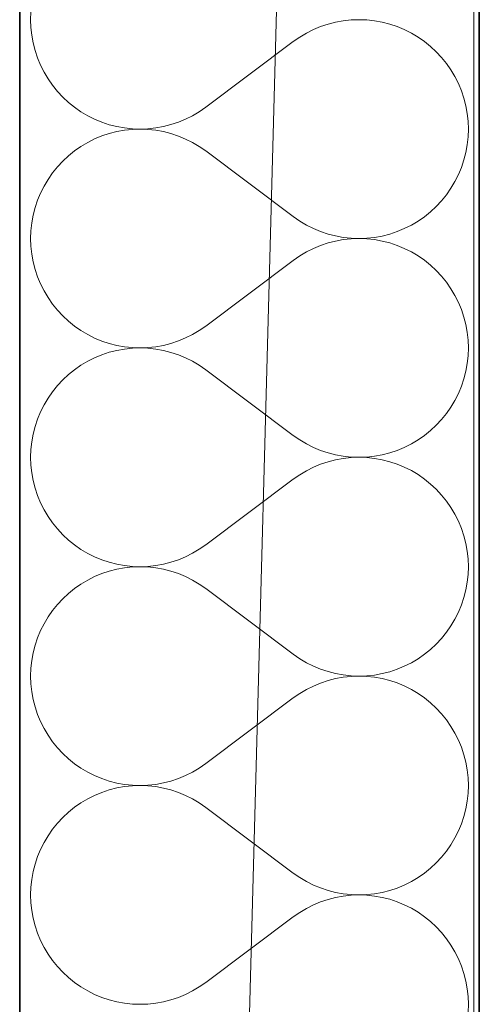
# Model space of a CAD drawing. Header units: millimetres. Extents: x -34676 to 172266, y 39940 to 476087.
# Tile 52 of 256: x 20168 to 20328, y 278903 to 279246. Entities that reach past the tile are written whole.
import ezdxf

# ---------------------------------------------------------------- set-up
doc = ezdxf.new("R2010")
doc.units = ezdxf.units.MM
doc.header["$MEASUREMENT"] = 0
for name, color, linetype in [('#podkład', 252, 'Continuous'), ('- A - ocieplenie', 7, 'Continuous'), ('Konstrukcja - Stropy', 7, 'Continuous')]:
    doc.layers.add(name, color=color, linetype=linetype)

# ---------------------------------------------------------------- blocks, each defined once
blk = doc.blocks.new('UHYGFFFF')
at = {"layer": '- A - ocieplenie', "color": 252, "linetype": 'Continuous', "lineweight": 35, "ltscale": 100}
for p, q in [((19777.48, 387506.86), (19777.48, 382744.35)), ((19937.48, 382893.65), (19937.48, 387506.86))]:
    blk.add_line(p, q, dxfattribs=at)
at = {"layer": '- A - ocieplenie', "color": 252, "linetype": 'Continuous', "lineweight": 13, "ltscale": 100}
for p, q in [((19781.38, 385388.53), (19781.29, 385385.81)), ((19781.29, 385385.81), (19781.38, 385383.09)), ((19890.13, 385385.42), (19887.45, 385384.93)), ((19892.83, 385385.71), (19890.13, 385385.42)), ((19895.55, 385385.81), (19892.83, 385385.71)), ((19898.27, 385385.72), (19895.55, 385385.81)), ((19900.97, 385385.43), (19898.27, 385385.72)), ((19903.65, 385384.94), (19900.97, 385385.43)), ((19781.38, 385383.09), (19781.68, 385380.39)), ((19879.72, 385382.35), (19877.29, 385381.14)), ((19882.23, 385383.4), (19879.72, 385382.35)), ((19884.81, 385384.26), (19882.23, 385383.4)), ((19887.45, 385384.93), (19884.81, 385384.26)), ((19906.29, 385384.27), (19903.65, 385384.94)), ((19908.87, 385383.42), (19906.29, 385384.27)), ((19911.38, 385382.38), (19908.87, 385383.42)), ((19913.82, 385381.16), (19911.38, 385382.38)), ((19781.68, 385380.39), (19782.16, 385377.71)), ((19874.95, 385379.74), (19872.72, 385378.19)), ((19877.29, 385381.14), (19874.95, 385379.74)), ((19916.16, 385379.77), (19913.82, 385381.16)), ((19918.39, 385378.22), (19916.16, 385379.77)), ((19782.16, 385377.71), (19782.83, 385375.07)), ((19782.83, 385375.07), (19783.69, 385372.49)), ((19872.72, 385378.19), (19842.24, 385355.33)), ((19920.51, 385376.51), (19918.39, 385378.22)), ((19922.5, 385374.66), (19920.51, 385376.51)), ((19783.69, 385372.49), (19784.73, 385369.98)), ((19924.36, 385372.67), (19922.5, 385374.66)), ((19926.06, 385370.55), (19924.36, 385372.67)), ((19784.73, 385369.98), (19785.95, 385367.55)), ((19927.62, 385368.32), (19926.06, 385370.55)), ((19929.01, 385365.98), (19927.62, 385368.32)), ((19785.95, 385367.55), (19787.34, 385365.21)), ((19787.34, 385365.21), (19788.89, 385362.97)), ((19930.22, 385363.55), (19929.01, 385365.98)), ((19788.89, 385362.97), (19790.6, 385360.85)), ((19931.26, 385361.03), (19930.22, 385363.55)), ((19790.6, 385360.85), (19792.45, 385358.86)), ((19792.45, 385358.86), (19794.45, 385357.01)), ((19932.12, 385358.45), (19931.26, 385361.03)), ((19932.8, 385355.82), (19932.12, 385358.45)), ((19794.45, 385357.01), (19796.56, 385355.3)), ((19796.56, 385355.3), (19798.8, 385353.75)), ((19840.01, 385353.78), (19842.24, 385355.33)), ((19933.28, 385353.14), (19932.8, 385355.82)), ((19798.8, 385353.75), (19801.14, 385352.37)), ((19801.14, 385352.37), (19803.57, 385351.15)), ((19803.57, 385351.15), (19806.09, 385350.11)), ((19832.72, 385350.13), (19835.24, 385351.17)), ((19835.24, 385351.17), (19837.67, 385352.39)), ((19837.67, 385352.39), (19840.01, 385353.78)), ((19933.57, 385350.43), (19933.28, 385353.14)), ((19806.09, 385350.11), (19808.67, 385349.25)), ((19808.67, 385349.25), (19811.31, 385348.58)), ((19811.31, 385348.58), (19813.98, 385348.1)), ((19813.98, 385348.1), (19816.69, 385347.81)), ((19816.69, 385347.62), (19813.98, 385347.33)), ((19816.69, 385347.81), (19819.41, 385347.72)), ((19819.41, 385347.72), (19816.69, 385347.62)), ((19819.41, 385347.72), (19822.13, 385347.81)), ((19822.13, 385347.62), (19819.41, 385347.72)), ((19822.13, 385347.81), (19824.83, 385348.11)), ((19824.83, 385347.32), (19822.13, 385347.62)), ((19824.83, 385348.11), (19827.51, 385348.59)), ((19827.51, 385348.59), (19830.14, 385349.27)), ((19830.14, 385349.27), (19832.72, 385350.13)), ((19933.67, 385347.72), (19933.57, 385350.43)), ((19933.57, 385345), (19933.67, 385347.72)), ((19803.57, 385344.28), (19801.14, 385343.06)), ((19806.09, 385345.32), (19803.57, 385344.28)), ((19808.67, 385346.18), (19806.09, 385345.32)), ((19811.31, 385346.85), (19808.67, 385346.18)), ((19813.98, 385347.33), (19811.31, 385346.85)), ((19827.51, 385346.84), (19824.83, 385347.32)), ((19830.14, 385346.16), (19827.51, 385346.84)), ((19832.72, 385345.3), (19830.14, 385346.16)), ((19835.24, 385344.26), (19832.72, 385345.3)), ((19837.67, 385343.04), (19835.24, 385344.26)), ((19933.28, 385342.29), (19933.57, 385345)), ((19798.8, 385341.68), (19796.56, 385340.13)), ((19801.14, 385343.06), (19798.8, 385341.68)), ((19840.01, 385341.65), (19837.67, 385343.04)), ((19842.24, 385340.1), (19840.01, 385341.65)), ((19932.8, 385339.61), (19933.28, 385342.29)), ((19794.45, 385338.42), (19792.45, 385336.57)), ((19796.56, 385340.13), (19794.45, 385338.42)), ((19872.72, 385317.24), (19842.24, 385340.1)), ((19932.12, 385336.98), (19932.8, 385339.61)), ((19790.6, 385334.58), (19788.89, 385332.46)), ((19792.45, 385336.57), (19790.6, 385334.58)), ((19930.22, 385331.88), (19931.26, 385334.4)), ((19931.26, 385334.4), (19932.12, 385336.98)), ((19788.89, 385332.46), (19787.34, 385330.22)), ((19929.01, 385329.45), (19930.22, 385331.88)), ((19785.95, 385327.88), (19784.73, 385325.45)), ((19787.34, 385330.22), (19785.95, 385327.88)), ((19926.06, 385324.88), (19927.62, 385327.11)), ((19927.62, 385327.11), (19929.01, 385329.45)), ((19784.73, 385325.45), (19783.69, 385322.94)), ((19924.36, 385322.76), (19926.06, 385324.88)), ((19782.83, 385320.36), (19782.16, 385317.72)), ((19783.69, 385322.94), (19782.83, 385320.36)), ((19920.51, 385318.92), (19922.5, 385320.77)), ((19922.5, 385320.77), (19924.36, 385322.76)), ((19782.16, 385317.72), (19781.68, 385315.04)), ((19872.72, 385317.24), (19874.95, 385315.69)), ((19916.16, 385315.66), (19918.39, 385317.21)), ((19918.39, 385317.21), (19920.51, 385318.92)), ((19781.68, 385315.04), (19781.38, 385312.34)), ((19874.95, 385315.69), (19877.29, 385314.3)), ((19877.29, 385314.3), (19879.72, 385313.08)), ((19911.38, 385313.06), (19913.82, 385314.27)), ((19913.82, 385314.27), (19916.16, 385315.66)), ((19781.38, 385312.34), (19781.29, 385309.62)), ((19879.72, 385313.08), (19882.23, 385312.03)), ((19882.23, 385312.03), (19884.81, 385311.17)), ((19884.81, 385311.17), (19887.45, 385310.5)), ((19887.45, 385310.5), (19890.13, 385310.01)), ((19890.13, 385310.01), (19892.83, 385309.72)), ((19898.27, 385309.72), (19900.97, 385310)), ((19900.97, 385310), (19903.65, 385310.49)), ((19903.65, 385310.49), (19906.29, 385311.16)), ((19906.29, 385311.16), (19908.87, 385312.02)), ((19908.87, 385312.02), (19911.38, 385313.06)), ((19781.29, 385309.62), (19781.38, 385306.9)), ((19781.38, 385306.9), (19781.68, 385304.2)), ((19882.23, 385307.21), (19879.72, 385306.16)), ((19884.81, 385308.07), (19882.23, 385307.21)), ((19887.45, 385308.74), (19884.81, 385308.07)), ((19890.13, 385309.23), (19887.45, 385308.74)), ((19892.83, 385309.52), (19890.13, 385309.23)), ((19892.83, 385309.72), (19895.55, 385309.62)), ((19895.55, 385309.62), (19892.83, 385309.52)), ((19895.55, 385309.62), (19898.27, 385309.72)), ((19898.27, 385309.52), (19895.55, 385309.62)), ((19900.97, 385309.24), (19898.27, 385309.52)), ((19903.65, 385308.75), (19900.97, 385309.24)), ((19906.29, 385308.08), (19903.65, 385308.75)), ((19908.87, 385307.22), (19906.29, 385308.08)), ((19911.38, 385306.18), (19908.87, 385307.22)), ((19781.68, 385304.2), (19782.16, 385301.52)), ((19874.95, 385303.55), (19872.72, 385302)), ((19877.29, 385304.94), (19874.95, 385303.55)), ((19879.72, 385306.16), (19877.29, 385304.94)), ((19913.82, 385304.97), (19911.38, 385306.18)), ((19916.16, 385303.58), (19913.82, 385304.97)), ((19918.39, 385302.03), (19916.16, 385303.58)), ((19782.16, 385301.52), (19782.83, 385298.88)), ((19872.72, 385302), (19842.24, 385279.14)), ((19920.51, 385300.32), (19918.39, 385302.03)), ((19922.5, 385298.47), (19920.51, 385300.32)), ((19782.83, 385298.88), (19783.69, 385296.3)), ((19783.69, 385296.3), (19784.73, 385293.79)), ((19924.36, 385296.48), (19922.5, 385298.47)), ((19926.06, 385294.36), (19924.36, 385296.48)), ((19784.73, 385293.79), (19785.95, 385291.36)), ((19927.62, 385292.13), (19926.06, 385294.36)), ((19785.95, 385291.36), (19787.34, 385289.02)), ((19929.01, 385289.79), (19927.62, 385292.13)), ((19930.22, 385287.36), (19929.01, 385289.79)), ((19787.34, 385289.02), (19788.89, 385286.78)), ((19788.89, 385286.78), (19790.6, 385284.66)), ((19931.26, 385284.84), (19930.22, 385287.36)), ((19790.6, 385284.66), (19792.45, 385282.67)), ((19792.45, 385282.67), (19794.45, 385280.82)), ((19932.12, 385282.26), (19931.26, 385284.84)), ((19794.45, 385280.82), (19796.56, 385279.11)), ((19796.56, 385279.11), (19798.8, 385277.56)), ((19840.01, 385277.59), (19842.24, 385279.14)), ((19932.8, 385279.63), (19932.12, 385282.26)), ((19933.28, 385276.95), (19932.8, 385279.63)), ((19798.8, 385277.56), (19801.14, 385276.18)), ((19801.14, 385276.18), (19803.57, 385274.96)), ((19835.24, 385274.98), (19837.67, 385276.2)), ((19837.67, 385276.2), (19840.01, 385277.59)), ((19933.57, 385274.24), (19933.28, 385276.95)), ((19803.57, 385274.96), (19806.09, 385273.92)), ((19806.09, 385273.92), (19808.67, 385273.06)), ((19808.67, 385273.06), (19811.31, 385272.39)), ((19811.31, 385272.39), (19813.98, 385271.91)), ((19824.83, 385271.92), (19827.51, 385272.4)), ((19827.51, 385272.4), (19830.14, 385273.08)), ((19830.14, 385273.08), (19832.72, 385273.94)), ((19832.72, 385273.94), (19835.24, 385274.98)), ((19933.67, 385271.52), (19933.57, 385274.24)), ((19806.09, 385269.13), (19803.57, 385268.09)), ((19808.67, 385269.99), (19806.09, 385269.13)), ((19811.31, 385270.66), (19808.67, 385269.99)), ((19813.98, 385271.14), (19811.31, 385270.66)), ((19813.98, 385271.91), (19816.69, 385271.62)), ((19816.69, 385271.43), (19813.98, 385271.14)), ((19816.69, 385271.62), (19819.41, 385271.52)), ((19819.41, 385271.52), (19816.69, 385271.43)), ((19819.41, 385271.52), (19822.13, 385271.62)), ((19822.13, 385271.43), (19819.41, 385271.52)), ((19822.13, 385271.62), (19824.83, 385271.92)), ((19824.83, 385271.13), (19822.13, 385271.43)), ((19827.51, 385270.65), (19824.83, 385271.13)), ((19830.14, 385269.97), (19827.51, 385270.65)), ((19832.72, 385269.11), (19830.14, 385269.97)), ((19835.24, 385268.07), (19832.72, 385269.11)), ((19933.28, 385266.1), (19933.57, 385268.81)), ((19933.57, 385268.81), (19933.67, 385271.52)), ((19798.8, 385265.49), (19796.56, 385263.93)), ((19801.14, 385266.87), (19798.8, 385265.49)), ((19803.57, 385268.09), (19801.14, 385266.87)), ((19837.67, 385266.85), (19835.24, 385268.07)), ((19840.01, 385265.46), (19837.67, 385266.85)), ((19842.24, 385263.91), (19840.01, 385265.46)), ((19932.8, 385263.42), (19933.28, 385266.1)), ((19794.45, 385262.23), (19792.45, 385260.38)), ((19796.56, 385263.93), (19794.45, 385262.23)), ((19872.72, 385241.05), (19842.24, 385263.91)), ((19932.12, 385260.79), (19932.8, 385263.42)), ((19790.6, 385258.38), (19788.89, 385256.27)), ((19792.45, 385260.38), (19790.6, 385258.38)), ((19931.26, 385258.21), (19932.12, 385260.79)), ((19788.89, 385256.27), (19787.34, 385254.03)), ((19929.01, 385253.26), (19930.22, 385255.69)), ((19930.22, 385255.69), (19931.26, 385258.21)), ((19785.95, 385251.69), (19784.73, 385249.26)), ((19787.34, 385254.03), (19785.95, 385251.69)), ((19927.62, 385250.92), (19929.01, 385253.26)), ((19784.73, 385249.26), (19783.69, 385246.75)), ((19924.36, 385246.57), (19926.06, 385248.69)), ((19926.06, 385248.69), (19927.62, 385250.92)), ((19783.69, 385246.75), (19782.83, 385244.17)), ((19922.5, 385244.58), (19924.36, 385246.57)), ((19782.16, 385241.53), (19781.68, 385238.85)), ((19782.83, 385244.17), (19782.16, 385241.53)), ((19918.39, 385241.02), (19920.51, 385242.73)), ((19920.51, 385242.73), (19922.5, 385244.58)), ((19781.68, 385238.85), (19781.38, 385236.15)), ((19872.72, 385241.05), (19874.95, 385239.49)), ((19874.95, 385239.49), (19877.29, 385238.1)), ((19877.29, 385238.1), (19879.72, 385236.88)), ((19911.38, 385236.86), (19913.82, 385238.08)), ((19913.82, 385238.08), (19916.16, 385239.47)), ((19916.16, 385239.47), (19918.39, 385241.02)), ((19781.38, 385236.15), (19781.29, 385233.43)), ((19879.72, 385236.88), (19882.23, 385235.84)), ((19882.23, 385235.84), (19884.81, 385234.98)), ((19884.81, 385234.98), (19887.45, 385234.31)), ((19903.65, 385234.3), (19906.29, 385234.97)), ((19906.29, 385234.97), (19908.87, 385235.82)), ((19908.87, 385235.82), (19911.38, 385236.86)), ((19781.29, 385233.43), (19781.38, 385230.71)), ((19882.23, 385231.02), (19879.72, 385229.97)), ((19884.81, 385231.88), (19882.23, 385231.02)), ((19887.45, 385232.55), (19884.81, 385231.88)), ((19887.45, 385234.31), (19890.13, 385233.82)), ((19890.13, 385233.04), (19887.45, 385232.55)), ((19890.13, 385233.82), (19892.83, 385233.53)), ((19892.83, 385233.33), (19890.13, 385233.04)), ((19892.83, 385233.53), (19895.55, 385233.43)), ((19895.55, 385233.43), (19892.83, 385233.33)), ((19895.55, 385233.43), (19898.27, 385233.52)), ((19898.27, 385233.33), (19895.55, 385233.43)), ((19898.27, 385233.52), (19900.97, 385233.81)), ((19900.97, 385233.04), (19898.27, 385233.33)), ((19900.97, 385233.81), (19903.65, 385234.3)), ((19903.65, 385232.56), (19900.97, 385233.04)), ((19906.29, 385231.89), (19903.65, 385232.56)), ((19908.87, 385231.03), (19906.29, 385231.89)), ((19911.38, 385229.99), (19908.87, 385231.03)), ((19781.38, 385230.71), (19781.68, 385228.01)), ((19781.68, 385228.01), (19782.16, 385225.33)), ((19877.29, 385228.75), (19874.95, 385227.36)), ((19879.72, 385229.97), (19877.29, 385228.75)), ((19913.82, 385228.78), (19911.38, 385229.99)), ((19916.16, 385227.39), (19913.82, 385228.78)), ((19782.16, 385225.33), (19782.83, 385222.69)), ((19872.72, 385225.81), (19842.24, 385202.95)), ((19874.95, 385227.36), (19872.72, 385225.81)), ((19918.39, 385225.84), (19916.16, 385227.39)), ((19920.51, 385224.13), (19918.39, 385225.84)), ((19922.5, 385222.28), (19920.51, 385224.13)), ((19782.83, 385222.69), (19783.69, 385220.11)), ((19924.36, 385220.29), (19922.5, 385222.28)), ((19783.69, 385220.11), (19784.73, 385217.6)), ((19784.73, 385217.6), (19785.95, 385215.17)), ((19926.06, 385218.17), (19924.36, 385220.29)), ((19927.62, 385215.94), (19926.06, 385218.17)), ((19785.95, 385215.17), (19787.34, 385212.83)), ((19929.01, 385213.6), (19927.62, 385215.94)), ((19787.34, 385212.83), (19788.89, 385210.59)), ((19788.89, 385210.59), (19790.6, 385208.47)), ((19930.22, 385211.17), (19929.01, 385213.6)), ((19931.26, 385208.65), (19930.22, 385211.17)), ((19790.6, 385208.47), (19792.45, 385206.48)), ((19932.12, 385206.07), (19931.26, 385208.65)), ((19792.45, 385206.48), (19794.45, 385204.63)), ((19794.45, 385204.63), (19796.56, 385202.92)), ((19932.8, 385203.44), (19932.12, 385206.07)), ((19796.56, 385202.92), (19798.8, 385201.37)), ((19798.8, 385201.37), (19801.14, 385199.99)), ((19837.67, 385200.01), (19840.01, 385201.4)), ((19840.01, 385201.4), (19842.24, 385202.95)), ((19933.28, 385200.76), (19932.8, 385203.44)), ((19933.57, 385198.05), (19933.28, 385200.76)), ((19801.14, 385199.99), (19803.57, 385198.77)), ((19803.57, 385198.77), (19806.09, 385197.73)), ((19806.09, 385197.73), (19808.67, 385196.87)), ((19808.67, 385196.87), (19811.31, 385196.2)), ((19827.51, 385196.21), (19830.14, 385196.89)), ((19830.14, 385196.89), (19832.72, 385197.75)), ((19832.72, 385197.75), (19835.24, 385198.79)), ((19835.24, 385198.79), (19837.67, 385200.01)), ((19933.67, 385195.33), (19933.57, 385198.05)), ((19808.67, 385193.8), (19806.09, 385192.94)), ((19811.31, 385194.47), (19808.67, 385193.8)), ((19811.31, 385196.2), (19813.98, 385195.72)), ((19813.98, 385194.95), (19811.31, 385194.47)), ((19813.98, 385195.72), (19816.69, 385195.43)), ((19816.69, 385195.24), (19813.98, 385194.95)), ((19816.69, 385195.43), (19819.41, 385195.33)), ((19819.41, 385195.33), (19816.69, 385195.24)), ((19819.41, 385195.33), (19822.13, 385195.43)), ((19822.13, 385195.24), (19819.41, 385195.33)), ((19822.13, 385195.43), (19824.83, 385195.73)), ((19824.83, 385194.94), (19822.13, 385195.24)), ((19824.83, 385195.73), (19827.51, 385196.21)), ((19827.51, 385194.46), (19824.83, 385194.94)), ((19830.14, 385193.78), (19827.51, 385194.46)), ((19832.72, 385192.92), (19830.14, 385193.78)), ((19933.57, 385192.62), (19933.67, 385195.33)), ((19801.14, 385190.68), (19798.8, 385189.3)), ((19803.57, 385191.9), (19801.14, 385190.68)), ((19806.09, 385192.94), (19803.57, 385191.9)), ((19835.24, 385191.88), (19832.72, 385192.92)), ((19837.67, 385190.66), (19835.24, 385191.88)), ((19840.01, 385189.27), (19837.67, 385190.66)), ((19932.8, 385187.23), (19933.28, 385189.91)), ((19933.28, 385189.91), (19933.57, 385192.62)), ((19796.56, 385187.74), (19794.45, 385186.04)), ((19798.8, 385189.3), (19796.56, 385187.74)), ((19842.24, 385187.72), (19840.01, 385189.27)), ((19872.72, 385164.86), (19842.24, 385187.72)), ((19932.12, 385184.6), (19932.8, 385187.23)), ((19792.45, 385184.18), (19790.6, 385182.19)), ((19794.45, 385186.04), (19792.45, 385184.18)), ((19931.26, 385182.02), (19932.12, 385184.6)), ((19788.89, 385180.08), (19787.34, 385177.84)), ((19790.6, 385182.19), (19788.89, 385180.08)), ((19930.22, 385179.5), (19931.26, 385182.02)), ((19787.34, 385177.84), (19785.95, 385175.5)), ((19927.62, 385174.73), (19929.01, 385177.07)), ((19929.01, 385177.07), (19930.22, 385179.5)), ((19784.73, 385173.07), (19783.69, 385170.56)), ((19785.95, 385175.5), (19784.73, 385173.07)), ((19926.06, 385172.5), (19927.62, 385174.73)), ((19783.69, 385170.56), (19782.83, 385167.98)), ((19922.5, 385168.39), (19924.36, 385170.38)), ((19924.36, 385170.38), (19926.06, 385172.5)), ((19782.83, 385167.98), (19782.16, 385165.34)), ((19918.39, 385164.83), (19920.51, 385166.54)), ((19920.51, 385166.54), (19922.5, 385168.39)), ((19781.68, 385162.66), (19781.38, 385159.96)), ((19782.16, 385165.34), (19781.68, 385162.66)), ((19872.72, 385164.86), (19874.95, 385163.3)), ((19874.95, 385163.3), (19877.29, 385161.91)), ((19913.82, 385161.89), (19916.16, 385163.28)), ((19916.16, 385163.28), (19918.39, 385164.83)), ((19781.38, 385159.96), (19781.29, 385157.24)), ((19877.29, 385161.91), (19879.72, 385160.69)), ((19879.72, 385160.69), (19882.23, 385159.65)), ((19882.23, 385159.65), (19884.81, 385158.79)), ((19906.29, 385158.78), (19908.87, 385159.63)), ((19908.87, 385159.63), (19911.38, 385160.67)), ((19911.38, 385160.67), (19913.82, 385161.89)), ((19781.29, 385157.24), (19781.38, 385154.52)), ((19884.81, 385155.69), (19882.23, 385154.83)), ((19884.81, 385158.79), (19887.45, 385158.12)), ((19887.45, 385156.36), (19884.81, 385155.69)), ((19887.45, 385158.12), (19890.13, 385157.63)), ((19890.13, 385156.85), (19887.45, 385156.36)), ((19890.13, 385157.63), (19892.83, 385157.34)), ((19892.83, 385157.14), (19890.13, 385156.85)), ((19892.83, 385157.34), (19895.55, 385157.24)), ((19895.55, 385157.24), (19892.83, 385157.14)), ((19895.55, 385157.24), (19898.27, 385157.33)), ((19898.27, 385157.14), (19895.55, 385157.24)), ((19898.27, 385157.33), (19900.97, 385157.62)), ((19900.97, 385156.85), (19898.27, 385157.14)), ((19900.97, 385157.62), (19903.65, 385158.11)), ((19903.65, 385156.37), (19900.97, 385156.85)), ((19903.65, 385158.11), (19906.29, 385158.78)), ((19906.29, 385155.7), (19903.65, 385156.37)), ((19908.87, 385154.84), (19906.29, 385155.7)), ((19781.38, 385154.52), (19781.68, 385151.82)), ((19877.29, 385152.56), (19874.95, 385151.17)), ((19879.72, 385153.78), (19877.29, 385152.56)), ((19882.23, 385154.83), (19879.72, 385153.78)), ((19911.38, 385153.8), (19908.87, 385154.84)), ((19913.82, 385152.59), (19911.38, 385153.8)), ((19916.16, 385151.2), (19913.82, 385152.59)), ((19781.68, 385151.82), (19782.16, 385149.14)), ((19782.16, 385149.14), (19782.83, 385146.5)), ((19872.72, 385149.62), (19842.24, 385126.76)), ((19874.95, 385151.17), (19872.72, 385149.62)), ((19918.39, 385149.65), (19916.16, 385151.2)), ((19920.51, 385147.94), (19918.39, 385149.65)), ((19782.83, 385146.5), (19783.69, 385143.92)), ((19922.5, 385146.09), (19920.51, 385147.94)), ((19924.36, 385144.1), (19922.5, 385146.09)), ((19783.69, 385143.92), (19784.73, 385141.41)), ((19926.06, 385141.98), (19924.36, 385144.1)), ((19927.62, 385139.75), (19926.06, 385141.98)), ((19784.73, 385141.41), (19785.95, 385138.98)), ((19785.95, 385138.98), (19787.34, 385136.64)), ((19929.01, 385137.41), (19927.62, 385139.75)), ((19787.34, 385136.64), (19788.89, 385134.4)), ((19930.22, 385134.98), (19929.01, 385137.41)), ((19931.26, 385132.46), (19930.22, 385134.98)), ((19788.89, 385134.4), (19790.6, 385132.28)), ((19790.6, 385132.28), (19792.45, 385130.29)), ((19932.12, 385129.88), (19931.26, 385132.46)), ((19792.45, 385130.29), (19794.45, 385128.44)), ((19794.45, 385128.44), (19796.56, 385126.73)), ((19932.8, 385127.24), (19932.12, 385129.88)), ((19796.56, 385126.73), (19798.8, 385125.18)), ((19798.8, 385125.18), (19801.14, 385123.8)), ((19837.67, 385123.82), (19840.01, 385125.21)), ((19840.01, 385125.21), (19842.24, 385126.76)), ((19933.28, 385124.57), (19932.8, 385127.24)), ((19801.14, 385123.8), (19803.57, 385122.58)), ((19803.57, 385122.58), (19806.09, 385121.54)), ((19806.09, 385121.54), (19808.67, 385120.68)), ((19830.14, 385120.69), (19832.72, 385121.56)), ((19832.72, 385121.56), (19835.24, 385122.6)), ((19835.24, 385122.6), (19837.67, 385123.82)), ((19933.57, 385121.86), (19933.28, 385124.57)), ((19933.67, 385119.14), (19933.57, 385121.86)), ((19808.67, 385120.68), (19811.31, 385120.01)), ((19811.31, 385118.28), (19808.67, 385117.61)), ((19811.31, 385120.01), (19813.98, 385119.53)), ((19813.98, 385118.76), (19811.31, 385118.28)), ((19813.98, 385119.53), (19816.69, 385119.24)), ((19816.69, 385119.05), (19813.98, 385118.76)), ((19816.69, 385119.24), (19819.41, 385119.14)), ((19819.41, 385119.14), (19816.69, 385119.05)), ((19819.41, 385119.14), (19822.13, 385119.24)), ((19822.13, 385119.04), (19819.41, 385119.14)), ((19822.13, 385119.24), (19824.83, 385119.54)), ((19824.83, 385118.75), (19822.13, 385119.04)), ((19824.83, 385119.54), (19827.51, 385120.02)), ((19827.51, 385118.27), (19824.83, 385118.75)), ((19827.51, 385120.02), (19830.14, 385120.69)), ((19830.14, 385117.59), (19827.51, 385118.27)), ((19933.57, 385116.43), (19933.67, 385119.14)), ((19801.14, 385114.49), (19798.8, 385113.1)), ((19803.57, 385115.71), (19801.14, 385114.49)), ((19806.09, 385116.75), (19803.57, 385115.71)), ((19808.67, 385117.61), (19806.09, 385116.75)), ((19832.72, 385116.73), (19830.14, 385117.59)), ((19835.24, 385115.69), (19832.72, 385116.73)), ((19837.67, 385114.47), (19835.24, 385115.69)), ((19840.01, 385113.08), (19837.67, 385114.47)), ((19933.28, 385113.72), (19933.57, 385116.43)), ((19796.56, 385111.55), (19794.45, 385109.85)), ((19798.8, 385113.1), (19796.56, 385111.55)), ((19842.24, 385111.52), (19840.01, 385113.08)), ((19872.72, 385088.67), (19842.24, 385111.52)), ((19932.12, 385108.41), (19932.8, 385111.04)), ((19932.8, 385111.04), (19933.28, 385113.72)), ((19792.45, 385107.99), (19790.6, 385106)), ((19794.45, 385109.85), (19792.45, 385107.99)), ((19931.26, 385105.83), (19932.12, 385108.41)), ((19790.6, 385106), (19788.89, 385103.89)), ((19930.22, 385103.31), (19931.26, 385105.83)), ((19787.34, 385101.65), (19785.95, 385099.31)), ((19788.89, 385103.89), (19787.34, 385101.65)), ((19927.62, 385098.54), (19929.01, 385100.88)), ((19929.01, 385100.88), (19930.22, 385103.31)), ((19785.95, 385099.31), (19784.73, 385096.88)), ((19926.06, 385096.31), (19927.62, 385098.54)), ((19783.69, 385094.37), (19782.83, 385091.79)), ((19784.73, 385096.88), (19783.69, 385094.37)), ((19922.5, 385092.2), (19924.36, 385094.19)), ((19924.36, 385094.19), (19926.06, 385096.31)), ((19782.83, 385091.79), (19782.16, 385089.15)), ((19920.51, 385090.34), (19922.5, 385092.2)), ((19782.16, 385089.15), (19781.68, 385086.47)), ((19872.72, 385088.67), (19874.95, 385087.11)), ((19874.95, 385087.11), (19877.29, 385085.72)), ((19913.82, 385085.7), (19916.16, 385087.09)), ((19916.16, 385087.09), (19918.39, 385088.64)), ((19918.39, 385088.64), (19920.51, 385090.34)), ((19781.38, 385083.77), (19781.29, 385081.05)), ((19781.68, 385086.47), (19781.38, 385083.77)), ((19877.29, 385085.72), (19879.72, 385084.5)), ((19879.72, 385084.5), (19882.23, 385083.46)), ((19908.87, 385083.44), (19911.38, 385084.48)), ((19911.38, 385084.48), (19913.82, 385085.7)), ((19781.29, 385081.05), (19781.38, 385078.33)), ((19882.23, 385083.46), (19884.81, 385082.6)), ((19884.81, 385082.6), (19887.45, 385081.93)), ((19887.45, 385080.17), (19884.81, 385079.5)), ((19887.45, 385081.93), (19890.13, 385081.44)), ((19890.13, 385080.66), (19887.45, 385080.17)), ((19890.13, 385081.44), (19892.83, 385081.15)), ((19892.83, 385080.95), (19890.13, 385080.66)), ((19892.83, 385081.15), (19895.55, 385081.05)), ((19895.55, 385081.05), (19892.83, 385080.95)), ((19895.55, 385081.05), (19898.27, 385081.14)), ((19898.27, 385080.95), (19895.55, 385081.05)), ((19898.27, 385081.14), (19900.97, 385081.43)), ((19900.97, 385080.66), (19898.27, 385080.95)), ((19900.97, 385081.43), (19903.65, 385081.91)), ((19903.65, 385080.18), (19900.97, 385080.66)), ((19903.65, 385081.91), (19906.29, 385082.59)), ((19906.29, 385079.51), (19903.65, 385080.18)), ((19906.29, 385082.59), (19908.87, 385083.44)), ((19781.38, 385078.33), (19781.68, 385075.62)), ((19879.72, 385077.59), (19877.29, 385076.37)), ((19882.23, 385078.64), (19879.72, 385077.59)), ((19884.81, 385079.5), (19882.23, 385078.64)), ((19908.87, 385078.65), (19906.29, 385079.51)), ((19911.38, 385077.61), (19908.87, 385078.65)), ((19913.82, 385076.4), (19911.38, 385077.61)), ((19781.68, 385075.62), (19782.16, 385072.95)), ((19872.72, 385073.43), (19842.24, 385050.57)), ((19874.95, 385074.98), (19872.72, 385073.43)), ((19877.29, 385076.37), (19874.95, 385074.98)), ((19916.16, 385075.01), (19913.82, 385076.4)), ((19918.39, 385073.46), (19916.16, 385075.01)), ((19920.51, 385071.75), (19918.39, 385073.46)), ((19782.16, 385072.95), (19782.83, 385070.31)), ((19782.83, 385070.31), (19783.69, 385067.73)), ((19922.5, 385069.9), (19920.51, 385071.75)), ((19924.36, 385067.91), (19922.5, 385069.9)), ((19783.69, 385067.73), (19784.73, 385065.22)), ((19926.06, 385065.79), (19924.36, 385067.91)), ((19784.73, 385065.22), (19785.95, 385062.78)), ((19927.62, 385063.56), (19926.06, 385065.79)), ((19929.01, 385061.22), (19927.62, 385063.56)), ((19785.95, 385062.78), (19787.34, 385060.45)), ((19787.34, 385060.45), (19788.89, 385058.21)), ((19930.22, 385058.78), (19929.01, 385061.22)), ((19788.89, 385058.21), (19790.6, 385056.09)), ((19790.6, 385056.09), (19792.45, 385054.1)), ((19931.26, 385056.27), (19930.22, 385058.78)), ((19932.12, 385053.69), (19931.26, 385056.27)), ((19792.45, 385054.1), (19794.45, 385052.25)), ((19932.8, 385051.05), (19932.12, 385053.69)), ((19794.45, 385052.25), (19796.56, 385050.54)), ((19796.56, 385050.54), (19798.8, 385048.99)), ((19840.01, 385049.02), (19842.24, 385050.57)), ((19933.28, 385048.38), (19932.8, 385051.05)), ((19798.8, 385048.99), (19801.14, 385047.61)), ((19801.14, 385047.61), (19803.57, 385046.39)), ((19803.57, 385046.39), (19806.09, 385045.35)), ((19832.72, 385045.37), (19835.24, 385046.41)), ((19835.24, 385046.41), (19837.67, 385047.63)), ((19837.67, 385047.63), (19840.01, 385049.02)), ((19933.57, 385045.67), (19933.28, 385048.38)), ((19806.09, 385045.35), (19808.67, 385044.49)), ((19808.67, 385044.49), (19811.31, 385043.82)), ((19811.31, 385043.82), (19813.98, 385043.34)), ((19813.98, 385043.34), (19816.69, 385043.05)), ((19816.69, 385043.05), (19819.41, 385042.95)), ((19819.41, 385042.95), (19822.13, 385043.05)), ((19822.13, 385043.05), (19824.83, 385043.34)), ((19824.83, 385043.34), (19827.51, 385043.83)), ((19827.51, 385043.83), (19830.14, 385044.5)), ((19830.14, 385044.5), (19832.72, 385045.37)), ((19933.67, 385042.95), (19933.57, 385045.67)), ((19933.57, 385040.23), (19933.67, 385042.95))]:
    blk.add_line(p, q, dxfattribs=at)
at = {"color": 252, "linetype": 'Continuous', "lineweight": 35, "ltscale": 100}
blk.add_line((19937.48, 385806.86), (19937.48, 384926.86), dxfattribs=at)
at = {"layer": 'Konstrukcja - Stropy', "color": 252, "linetype": 'Continuous', "lineweight": 13, "ltscale": 100}
for p, q in [((19935.63, 390812.63), (19935.63, 382844.47)), ((19800.39, 382902.44), (19937.48, 388030.59)), ((19937.48, 382893.65), (19937.48, 388030.59))]:
    blk.add_line(p, q, dxfattribs=at)

msp = doc.modelspace()

# ---------------------------------------------------------------- block references
at = {"layer": '#podkład'}
msp.add_blockref('UHYGFFFF', (390.91, -106139.89), dxfattribs=at)

doc.saveas('drawing.dxf')
